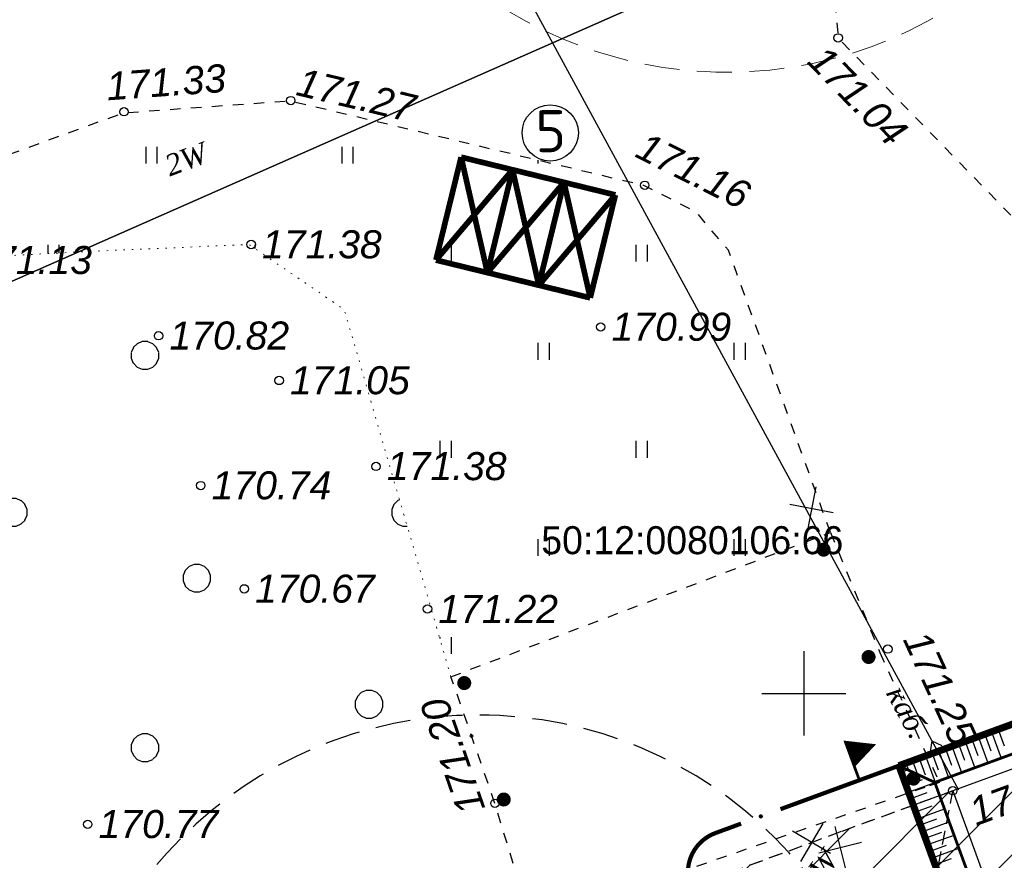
# Model space of a CAD drawing. Header units: metres. Extents: x 2193651 to 2201499, y 493187 to 494493.
# Tile 60 of 76: x 2200140 to 2200210, y 493678 to 493738. Entities that reach past the tile are written whole.
import ezdxf
from ezdxf.enums import TextEntityAlignment as Align

# ---------------------------------------------------------------- set-up
doc = ezdxf.new("R2010")
doc.units = ezdxf.units.M
doc.set_wipeout_variables(frame=1)
for name, pattern in [('1.5_1.5', [1.5, 0.75, -0.75]), ('2_1', [1.5, 1, -0.5]), ('366', [0.55, 0.05, -0.5]), ('H', [0.375, 0.25, -0.125]), ('HIDDEN', [0.375, 0.25, -0.125])]:
    doc.linetypes.add(name, pattern=pattern)
for name, color, linetype in [('10474-1', 7, 'Continuous'), ('15._Разрез 2-2_2_Cuts', 7, 'Continuous'), ('_ПОДСНОС', 7, 'Continuous'), ('contur_line_building', 7, 'Continuous'), ('contur_line_road', 7, 'Continuous'), ('graph_building', 7, 'Continuous'), ('grid_XY', 74, 'Continuous'), ('Labels', 7, 'Continuous'), ('net_electro', 1, 'Continuous'), ('p', 7, 'Continuous'), ('relief_point', 7, 'Continuous'), ('z_text_net_electro', 7, 'Continuous'), ('z_text_relief_point', 7, 'Continuous')]:
    doc.layers.add(name, color=color, linetype=linetype)
doc.layers.add('_крестик', color=10, linetype='Continuous', lineweight=35)
doc.layers.add('contur_line', color=7, linetype='Continuous', lineweight=20)
doc.layers.add('x_polygon', color=7, linetype='Continuous', true_color=0xffffff)
doc.styles.add('Bm-431', font='timesi.ttf')
doc.styles.add('D-131', font='ariali.ttf')
doc.styles.add('стиль1', font='isocpeur.ttf', dxfattribs={"width": 0.9})
pattern_1 = [(270, (-2190797.488, -493802.634), (14, -14), [1.2, -12.8]), (270, (-2190796.688, -493802.634), (14, -14), [1.2, -12.8]), (270, (-2190803.688, -493795.634), (14, -14), [1.2, -12.8]), (270, (-2190804.488, -493795.634), (14, -14), [1.2, -12.8])]

# ---------------------------------------------------------------- blocks, each defined once
blk = doc.blocks.new('ыероекыокеыокеыоы')
at = {"lineweight": 20}
h = blk.add_hatch(dxfattribs=at)
h.set_pattern_fill('ANSI31', color=2)
h.paths.add_polyline_path([(2197667.897, 493735.973), (2197588.481, 493706.682), (2197596.556, 493684.788), (2197675.972, 493714.079)])
h.paths.add_polyline_path([(2197678.911, 493731.723), (2197666.125, 493742.311), (2197667.897, 493735.973), (2197675.695, 493714.83)])
h.paths.add_polyline_path([(2197692.034, 493720.856), (2197678.911, 493731.723), (2197675.695, 493714.83)])
h.paths.add_polyline_path([(2197682.039, 493748.148), (2197678.911, 493731.723), (2197692.034, 493720.856), (2197690.002, 493726.369)])
h.paths.add_polyline_path([(2197682.039, 493748.148), (2197674.134, 493745.268), (2197666.125, 493742.311), (2197678.911, 493731.723)])
h.paths.add_polyline_path([(2197679.767, 493715.479), (2197679.49, 493716.23), (2197675.695, 493714.83), (2197675.972, 493714.079)])
h.paths.add_polyline_path([(2197679.959, 493716.403), (2197679.49, 493716.23), (2197679.767, 493715.479), (2197680.236, 493715.652)], flags=17)
h.paths.add_polyline_path([(2197687.273, 493718.247), (2197686.996, 493718.998), (2197679.959, 493716.403), (2197680.236, 493715.652)], flags=17)
h.paths.add_polyline_path([(2197687.465, 493719.171), (2197686.996, 493718.998), (2197687.273, 493718.247), (2197687.742, 493718.42)], flags=17)
h.paths.add_polyline_path([(2197693.061, 493720.382), (2197692.151, 493722.85), (2197691.401, 493722.574), (2197692.034, 493720.856), (2197687.465, 493719.171), (2197687.742, 493718.42)])
h.paths.add_polyline_path([(2197692.151, 493722.85), (2197691.996, 493723.273), (2197691.245, 493722.996), (2197691.401, 493722.574)])
h.paths.add_polyline_path([(2197690.753, 493726.644), (2197690.002, 493726.369), (2197691.245, 493722.996), (2197691.996, 493723.273)], flags=17)
h.paths.add_polyline_path([(2197742.632, 493745.614), (2197734.669, 493767.392), (2197682.039, 493748.148), (2197690.002, 493726.369), (2197690.753, 493726.646), (2197690.753, 493726.644)])
h.paths.add_polyline_path([(2197742.813, 493770.37), (2197734.669, 493767.392), (2197742.632, 493745.614), (2197750.776, 493748.591)])
at = {"layer": '_ПОДСНОС', "color": 7, "linetype": '2_1'}
blk.add_line((2197675.695, 493714.83, 342.76), (2197682.039, 493748.148, 342.76), dxfattribs=at)
at = {"layer": '_ПОДСНОС', "color": 7, "lineweight": 30, "flags": 128}
blk.add_lwpolyline([(2197742.632, 493745.614), (2197734.669, 493767.392), (2197682.039, 493748.148), (2197690.002, 493726.369)], close=True, dxfattribs=at)
at = {"layer": '_ПОДСНОС', "color": 7, "linetype": '2_1', "elevation": -366.2}
blk.add_lwpolyline([(2197667.897, 493735.973), (2197666.125, 493742.311), (2197674.134, 493745.268), (2197682.039, 493748.148)], dxfattribs=at)
blk = doc.blocks.new('бьтимса')
at = {"layer": '15._Разрез 2-2_2_Cuts', "color": 84, "const_width": 0.405}
for points in [[(751.241, 19247.142), (752.407, 19250.738)], [(752.407, 19250.738), (759.598, 19248.404)], [(752.407, 19250.738), (758.431, 19244.809)], [(751.241, 19247.142), (759.598, 19248.404)], [(758.431, 19244.809), (759.598, 19248.404)], [(750.074, 19243.547), (751.241, 19247.142)], [(751.241, 19247.142), (758.431, 19244.809)], [(751.241, 19247.142), (757.265, 19241.214)], [(750.074, 19243.547), (758.431, 19244.809)], [(757.265, 19241.214), (758.431, 19244.809)], [(748.907, 19239.951), (750.074, 19243.547)], [(750.074, 19243.547), (757.265, 19241.214)], [(750.074, 19243.547), (757.265, 19241.214)], [(750.074, 19243.547), (756.098, 19237.618)], [(748.907, 19239.951), (757.265, 19241.214)], [(756.098, 19237.618), (757.265, 19241.214)], [(748.907, 19239.951), (756.098, 19237.618)]]:
    blk.add_lwpolyline(points, dxfattribs=at)
blk = doc.blocks.new('шнгщощ')
at = {"color": 34, "linetype": 'HIDDEN', "lineweight": 60, "ltscale": 5, "const_width": 0.202}
for points in [[(2194952.442, 493699.903), (2194970.469, 493706.552), (2194968.162, 493712.811), (2195019.1, 493731.436), (2195028.183, 493734.757), (2195019.532, 493758.414), (2195010.45, 493755.093), (2194956.88, 493735.505), (2194964.843, 493713.727), (2194950.362, 493708.432), (2194944.613, 493724.019), (2194863.321, 493694.036), (2194872.088, 493670.266), (2194952.442, 493699.903)], [(2194956.88, 493735.505), (2194954.315, 493736.697)]]:
    blk.add_lwpolyline(points, dxfattribs=at)
at = {"color": 34, "linetype": 'Continuous', "lineweight": 25, "const_width": 0.5, "flags": 128}
for points in [[(2195009.763, 493756.972), (2194954.315, 493736.697)], [(2194954.315, 493736.697), (2194961.454, 493717.172)]]:
    blk.add_lwpolyline(points, dxfattribs=at)
at = {"color": 34, "linetype": 'Continuous', "lineweight": 25, "flags": 128}
for points in [[(2194959.986, 493738.771), (2194960.673, 493736.892)], [(2194960.456, 493738.942), (2194960.885, 493737.768)], [(2194960.925, 493739.114), (2194961.612, 493737.236)], [(2194961.395, 493739.286), (2194961.824, 493738.112)], [(2194958.108, 493738.084), (2194958.795, 493736.206)], [(2194958.577, 493738.256), (2194959.007, 493737.082)], [(2194959.047, 493738.427), (2194959.734, 493736.549)], [(2194959.516, 493738.599), (2194959.946, 493737.425)], [(2194954.315, 493736.697), (2194956.663, 493737.556)], [(2194956.229, 493737.397), (2194956.916, 493735.519)], [(2194956.699, 493737.569), (2194957.128, 493736.395)], [(2194957.168, 493737.74), (2194957.855, 493735.862)], [(2194957.638, 493737.912), (2194958.067, 493736.738)], [(2194954.821, 493736.882), (2194955.005, 493736.376)], [(2194955.29, 493737.054), (2194955.647, 493736.078)], [(2194955.76, 493737.225), (2194956.189, 493736.051)], [(2194954.487, 493736.227), (2194954.956, 493736.399)], [(2194954.658, 493735.758), (2194955.597, 493736.101)], [(2194954.83, 493735.288), (2194956.004, 493735.718)], [(2194955.002, 493734.819), (2194956.88, 493735.506)], [(2194955.173, 493734.349), (2194956.347, 493734.778)], [(2194955.345, 493733.879), (2194957.223, 493734.566)], [(2194955.517, 493733.41), (2194956.691, 493733.839)], [(2194955.689, 493732.94), (2194957.567, 493733.627)], [(2194955.86, 493732.471), (2194957.034, 493732.9)], [(2194956.032, 493732.001), (2194957.91, 493732.688)], [(2194956.204, 493731.531), (2194957.378, 493731.961)], [(2194956.375, 493731.062), (2194958.254, 493731.749)], [(2194956.547, 493730.592), (2194957.721, 493731.022)], [(2194956.719, 493730.123), (2194958.597, 493730.81)], [(2194956.89, 493729.653), (2194958.064, 493730.082)]]:
    blk.add_lwpolyline(points, dxfattribs=at)
blk = doc.blocks.new('фкцупфукпфукпфукфуп')
at = {"layer": '_крестик', "color": 7, "linetype": 'Continuous', "lineweight": 25, "ltscale": 0.4}
for p, q in [((16823.484, 10797.698), (16821.774, 10795.062)), ((16823.947, 10795.525), (16821.311, 10797.235))]:
    blk.add_line(p, q, dxfattribs=at)
blk = doc.blocks.new('ыекроекыоекыоеклвлнев')
at = {"color": 1, "linetype": 'Continuous', "lineweight": 0, "flags": 128}
blk.add_lwpolyline([(2197675.374, 493748.899, 0.2, 0.2, 0), (2197674.685, 493750.777, 2, 0, 0), (2197676.563, 493751.465, 0, 0, 0)], format="xyseb", dxfattribs=at)
at = {"color": 1, "linetype": 'Continuous', "lineweight": 0, "const_width": 0.3, "flags": 128}
for points in [[(2197685.431, 493752.583), (2197681.007, 493750.965)], [(2197681.007, 493750.965), (2197669.741, 493746.833)], [(2197666.924, 493745.799), (2197665.092, 493745.127)]]:
    blk.add_lwpolyline(points, dxfattribs=at)
at = {"color": 1, "linetype": 'Continuous', "lineweight": 0, "const_width": 0.147, "flags": 128}
blk.add_lwpolyline([(2197668.256, 493746.316, 1), (2197668.409, 493746.316, 1)], format="xyb", close=True, dxfattribs=at)
at = {"color": 1, "linetype": 'Continuous', "lineweight": 0, "const_width": 0.3, "flags": 128}
blk.add_lwpolyline([(2197665.092, 493745.127, 0.391257), (2197663.236, 493741.503, 0.391257)], format="xyb", dxfattribs=at)
blk = doc.blocks.new('ыекокеыоыкеоекыоыке')
at = {"color": 7, "linetype": 'H', "lineweight": 0, "ltscale": 10}
blk.add_circle((2196461.767, 493503.882), 30, dxfattribs=at)
blk = doc.blocks.new('фкркорыекоыке')
at = {"color": 7, "linetype": 'H', "ltscale": 10}
blk.add_circle((2196374.747, 493506.327), 30, dxfattribs=at)
blk = doc.blocks.new('330')
h = blk.add_hatch(color=0)
edge = h.paths.add_edge_path()
edge.add_arc((0, 0), 0.15, 0, 360.0003)
at = {"color": 0}
blk.add_circle((0, 0), 0.15, dxfattribs=at)
blk = doc.blocks.new('12')
at = {"color": 251, "true_color": 0x5d5d5d}
for points in [[(0, 1.5), (0, -1.5)], [(-1.5, 0), (1.5, 0)]]:
    blk.add_lwpolyline(points, dxfattribs=at)
blk = doc.blocks.new('ж9итдщд')
at = {"lineweight": 25, "true_color": 0x5d5d5d}
h = blk.add_hatch(color=251, dxfattribs=at)
edge = h.paths.add_edge_path()
edge.add_arc((2197171.791, 493687.321), 0.1, 0, 360.00027)
h = blk.add_hatch(color=251, dxfattribs=at)
edge = h.paths.add_edge_path()
edge.add_arc((2197171.791, 493687.321), 0.1, 0, 360.00027)
at = {"layer": 'x_polygon', "true_color": 0x5d5d5d}
h = blk.add_hatch(dxfattribs=at)
h.set_pattern_fill('401', color=251, style=0, pattern_type=2)
h.set_pattern_definition(pattern_1)
h.paths.add_polyline_path([(2197118.482, 493878.579), (2197153.648, 493898.093), (2197179.149, 493851.456), (2197191.293, 493827.437), (2197156.41, 493808.18), (2197141.866, 493834.845), (2197115.549, 493820.299), (2197088.947, 493805.868), (2197087.843, 493802.918), (2197095.857, 493787.362), (2197094.249, 493786.637), (2197054.902, 493766.604), (2197062.952, 493752.316), (2197074.418, 493731.8), (2197081.834, 493718.572), (2197082.946, 493716.18), (2197115.371, 493729.758), (2197156.325, 493746.317), (2197158.292, 493750.935), (2197146.894, 493774.522), (2197150.992, 493776.819), (2197154.214, 493778.586), (2197149.331, 493787.272), (2197191.307, 493810.866), (2197204.441, 493787.498), (2197202.71, 493786.525), (2197193.684, 493781.451), (2197198.501, 493773.487), (2197203.229, 493765.956), (2197220.887, 493779.059), (2197223.466, 493784.604), (2197220.109, 493782.854), (2197216.316, 493790.13), (2197216.296, 493790.167), (2197202.496, 493816.639), (2197217.245, 493824.328), (2197231.046, 493797.856), (2197234.858, 493790.543), (2197225.855, 493785.849), (2197222.396, 493777.855), (2197204.346, 493764.276), (2197208.896, 493757.456), (2197207.633, 493748.822), (2197197.503, 493742.147), (2197197.971, 493737.142), (2197215.366, 493719.3), (2197218.51, 493725.447), (2197213.317, 493733.658), (2197217.524, 493736.319), (2197222.717, 493728.108), (2197225.489, 493725.294), (2197227.716, 493729.811), (2197245.73, 493721.329), (2197239.7, 493705.205), (2197245.095, 493702.748), (2197249.406, 493703.864), (2197258.781, 493702.658), (2197266.925, 493705.636), (2197274.888, 493683.857), (2197266.745, 493680.879), (2197214.866, 493661.91), (2197217.173, 493655.648), (2197217.961, 493655.866), (2197218.525, 493654.179), (2197216.583, 493653.413), (2197201.074, 493647.616), (2197121.758, 493619.02), (2197119.669, 493618.289), (2197120.488, 493616.839), (2197131.225, 493620.208), (2197217.523, 493652.099), (2197288.715, 493682.079), (2197288.076, 493683.499), (2197276.666, 493709.379), (2197261.618, 493744.218), (2197251.129, 493769.249), (2197240.337, 493794.063), (2197212.675, 493855.295), (2197200.544, 493881.183), (2197191.485, 493902.379), (2197185.027, 493917.047), (2197167.95, 493955.707), (2197156.902, 493981.864), (2197136.663, 494027.138), (2197120.074, 494062.773), (2197117.454, 494073.952), (2197111.652, 494083.584), (2197105.823, 494086.643), (2197100.981, 494086.533), (2197082.342, 494075.207), (2197062.368, 494062.736), (2197061.419, 494054.933), (2197072.314, 494060.082), (2197072.748, 494048.752), (2197072.969, 494042.992), (2197070.842, 494034.494), (2197047.705, 494019.542), (2197030.256, 494007.393), (2197025.72, 494004.235), (2196987.865, 493986.28), (2196960.221, 493976.996), (2196946.217, 493975.093), (2196938.054, 493977.725), (2196972.344, 493915.614), (2196974.835, 493916.96), (2196973.744, 493919.712), (2196981.258, 493923.95), (2196983.588, 493920.049), (2196987.038, 493921.93), (2196985.14, 493925.398), (2196992.807, 493929.533), (2197006.927, 493937.066), (2197008.94, 493935.689), (2197011.766, 493935.096), (2197020.077, 493939.307), (2197018.451, 493942.095), (2197016.216, 493946.03), (2197010.177, 493942.6), (2197011.013, 493941.129), (2197010.065, 493940.591), (2197007.895, 493944.411), (2197004.127, 493942.271), (2197003.485, 493943.4), (2197005.12, 493944.329), (2196999.712, 493953.849), (2196998.317, 493953.057), (2196997.632, 493954.264), (2197001.338, 493956.369), (2196998.888, 493960.682), (2196999.956, 493961.289), (2197000.902, 493959.623), (2197004.747, 493961.807), (2197001.67, 493967.225), (2197002.743, 493967.835), (2197003.678, 493966.189), (2197006.534, 493967.812), (2197004.592, 493971.231), (2197009.468, 493974.001), (2197011.41, 493970.582), (2197013.778, 493971.926), (2197012.914, 493973.448), (2197013.984, 493974.056), (2197017.015, 493968.72), (2197020.92, 493970.938), (2197020.048, 493972.473), (2197021.145, 493973.096), (2197023.591, 493968.791), (2197026.982, 493970.717), (2197027.627, 493969.582), (2197026.27, 493968.811), (2197031.717, 493959.223), (2197033.074, 493959.994), (2197033.688, 493958.913), (2197030.014, 493956.827), (2197032.2, 493952.978), (2197031.271, 493952.45), (2197030.451, 493953.894), (2197024.293, 493950.397), (2197026.434, 493946.629), (2197028.117, 493943.706), (2197031.206, 493943.296), (2197033.573, 493941.369), (2197034.507, 493938.252), (2197034.218, 493935.999), (2197032.997, 493934.074), (2197014.957, 493923.529), (2196997.054, 493911.862), (2196996.346, 493912.994), (2196982.56, 493903.999), (2196980.925, 493906.336), (2196978.365, 493904.708), (2196983.48, 493895.442), (2196993.596, 493877.201), (2197003.95, 493881.948), (2197015.711, 493881.575), (2197026.092, 493868.959), (2197033.594, 493864.764), (2197042.104, 493868.291), (2197054.771, 493873.984), (2197062.204, 493875.586), (2197076.186, 493872.188), (2197085.883, 493867.4), (2197112.021, 493821.398), (2197114.777, 493822.475), (2197092.307, 493863.811)])
h.paths.add_polyline_path([(2197073.233, 494000.543), (2197078.907, 494003.804), (2197082.94, 493996.788), (2197077.265, 493993.526)])
h.paths.add_polyline_path([(2197126.717, 493940.088), (2197128.655, 493934.81), (2197122.639, 493932.601), (2197120.701, 493937.879), (2197119.061, 493937.261), (2197116.577, 493943.323), (2197114.859, 493942.619), (2197108.468, 493958.215), (2197117.733, 493962.012)])
h.paths.add_polyline_path([(2197208.989, 493775.811), (2197200.995, 493770.766), (2197198.013, 493775.622), (2197206.162, 493780.634), (2197207.169, 493781.253), (2197210.156, 493776.547)])
h.paths.add_polyline_path([(2197160.883, 493935.198), (2197164.786, 493937.264), (2197167.426, 493932.278), (2197163.524, 493930.212)])
h.paths.add_polyline_path([(2197233.748, 493736.041), (2197231.117, 493740.756), (2197238.554, 493744.906), (2197241.185, 493740.191)])
h.paths.add_polyline_path([(2197239.083, 493774.394), (2197241.03, 493770.289), (2197235.381, 493767.609), (2197233.434, 493771.714)])
h.paths.add_polyline_path([(2197208.304, 493837.598), (2197212.116, 493839.811), (2197215.059, 493834.742), (2197211.247, 493832.529)])
h.paths.add_polyline_path([(2197076.563, 493984.242), (2197077.321, 493982.392), (2197075.471, 493981.633), (2197074.712, 493983.484)])
h = blk.add_hatch(dxfattribs=at)
h.set_pattern_fill('401', color=251, style=0, pattern_type=2)
h.set_pattern_definition(pattern_1)
h.paths.add_polyline_path([(2197170.323, 493691.548), (2197197.417, 493701.844), (2197190.132, 493721.998), (2197187.812, 493724.736), (2197184.087, 493726.608), (2197158.772, 493732.656), (2197146.945, 493731.804), (2197112.266, 493719.197), (2197072.294, 493703.572), (2197074.592, 493695.727), (2197098.568, 493654.439), (2197107.089, 493641.565), (2197115.934, 493645.013), (2197109.194, 493652.564), (2197096.563, 493667.906), (2197085.643, 493685.241), (2197083.261, 493689.876), (2197090.736, 493702.739), (2197095.467, 493703.434), (2197110.263, 493711.966), (2197117.538, 493714.811), (2197135.363, 493721.424), (2197144.378, 493721.902), (2197155.905, 493722.4), (2197162.698, 493717.755)])
h = blk.add_hatch(dxfattribs=at)
h.set_pattern_fill('368', color=251, style=0, pattern_type=2)
h.set_pattern_definition([(180, (2197056.58, 493690.48), (-28, -28), [0.39, -27.61]), (157.3801, (2197056.941, 493690.3306), (-195.99995, 84.00012), [0.39, -363.61]), (135, (2197057.217, 493690.055), (-28, 56), [0.396, -39.202]), (112.6199, (2197057.3661, 493689.6942), (-84.00012, 195.99995), [0.39, -363.61]), (90, (2197057.366, 493689.304), (-28, 28), [0.39, -27.61]), (67.3801, (2197057.2168, 493688.9436), (84.00012, 195.99995), [0.39, -363.61]), (45, (2197056.94, 493688.668), (28, 56), [0.396, -39.202]), (22.6199, (2197056.5804, 493688.5184), (195.99995, 84.00012), [0.39, -363.61]), (0, (2197056.19, 493688.518), (28, 28), [0.39, -27.61]), (337.3801, (2197055.8298, 493688.6677), (195.99995, -84.00012), [0.39, -363.61]), (315, (2197055.554, 493688.944), (28, -56), [0.396, -39.202]), (292.6199, (2197055.4046, 493689.304), (84.00012, -195.99995), [0.39, -363.61]), (270, (2197055.405, 493689.694), (28, -28), [0.39, -27.61]), (247.3801, (2197055.5539, 493690.0547), (-84.00012, -195.99995), [0.39, -363.61]), (225, (2197055.83, 493690.33), (-28, -56), [0.396, -39.202]), (202.6199, (2197056.1903, 493690.48), (-195.99995, -84.00012), [0.39, -363.61]), (180, (2197040.58, 493687.38), (-28, -28), [0.39, -27.61]), (157.3801, (2197040.941, 493687.2306), (-195.99995, 84.00012), [0.39, -363.61]), (135, (2197041.217, 493686.955), (-28, 56), [0.396, -39.202]), (112.6199, (2197041.3661, 493686.5942), (-84.00012, 195.99995), [0.39, -363.61]), (90, (2197041.366, 493686.204), (-28, 28), [0.39, -27.61]), (67.3801, (2197041.2168, 493685.8436), (84.00012, 195.99995), [0.39, -363.61]), (45, (2197040.94, 493685.568), (28, 56), [0.396, -39.202]), (22.6199, (2197040.5804, 493685.4184), (195.99995, 84.00012), [0.39, -363.61]), (0, (2197040.19, 493685.418), (28, 28), [0.39, -27.61]), (337.3801, (2197039.8298, 493685.5677), (195.99995, -84.00012), [0.39, -363.61]), (315, (2197039.554, 493685.844), (28, -56), [0.396, -39.202]), (292.6199, (2197039.4046, 493686.204), (84.00012, -195.99995), [0.39, -363.61]), (270, (2197039.405, 493686.594), (28, -28), [0.39, -27.61]), (247.3801, (2197039.5539, 493686.9547), (-84.00012, -195.99995), [0.39, -363.61]), (225, (2197039.83, 493687.23), (-28, -56), [0.396, -39.202]), (202.6199, (2197040.1903, 493687.38), (-195.99995, -84.00012), [0.39, -363.61]), (180, (2197059.18, 493676.18), (-28, -28), [0.39, -27.61]), (157.3801, (2197059.541, 493676.0306), (-195.99995, 84.00012), [0.39, -363.61]), (135, (2197059.817, 493675.755), (-28, 56), [0.396, -39.202]), (112.6199, (2197059.9661, 493675.3942), (-84.00012, 195.99995), [0.39, -363.61]), (90, (2197059.966, 493675.004), (-28, 28), [0.39, -27.61]), (67.3801, (2197059.8168, 493674.6436), (84.00012, 195.99995), [0.39, -363.61]), (45, (2197059.54, 493674.368), (28, 56), [0.396, -39.202]), (22.6199, (2197059.1804, 493674.2184), (195.99995, 84.00012), [0.39, -363.61]), (0, (2197058.79, 493674.218), (28, 28), [0.39, -27.61]), (337.3801, (2197058.4298, 493674.3677), (195.99995, -84.00012), [0.39, -363.61]), (315, (2197058.154, 493674.644), (28, -56), [0.396, -39.202]), (292.6199, (2197058.0046, 493675.004), (84.00012, -195.99995), [0.39, -363.61]), (270, (2197058.005, 493675.394), (28, -28), [0.39, -27.61]), (247.3801, (2197058.1539, 493675.7547), (-84.00012, -195.99995), [0.39, -363.61]), (225, (2197058.43, 493676.03), (-28, -56), [0.396, -39.202]), (202.6199, (2197058.7903, 493676.18), (-195.99995, -84.00012), [0.39, -363.61]), (180, (2197044.28, 493671.48), (-28, -28), [0.39, -27.61]), (157.3801, (2197044.641, 493671.3306), (-195.99995, 84.00012), [0.39, -363.61]), (135, (2197044.917, 493671.055), (-28, 56), [0.396, -39.202]), (112.6199, (2197045.0661, 493670.6942), (-84.00012, 195.99995), [0.39, -363.61]), (90, (2197045.066, 493670.304), (-28, 28), [0.39, -27.61]), (67.3801, (2197044.9168, 493669.9436), (84.00012, 195.99995), [0.39, -363.61]), (45, (2197044.64, 493669.668), (28, 56), [0.396, -39.202]), (22.6199, (2197044.2804, 493669.5184), (195.99995, 84.00012), [0.39, -363.61]), (0, (2197043.89, 493669.518), (28, 28), [0.39, -27.61]), (337.3801, (2197043.5298, 493669.6677), (195.99995, -84.00012), [0.39, -363.61]), (315, (2197043.254, 493669.944), (28, -56), [0.396, -39.202]), (292.6199, (2197043.1046, 493670.304), (84.00012, -195.99995), [0.39, -363.61]), (270, (2197043.105, 493670.694), (28, -28), [0.39, -27.61]), (247.3801, (2197043.2539, 493671.0547), (-84.00012, -195.99995), [0.39, -363.61]), (225, (2197043.53, 493671.33), (-28, -56), [0.396, -39.202]), (202.6199, (2197043.8903, 493671.48), (-195.99995, -84.00012), [0.39, -363.61])])
h.paths.add_polyline_path([(2197170.323, 493691.548), (2197162.698, 493717.755), (2197155.905, 493722.4), (2197144.378, 493721.902), (2197135.363, 493721.424), (2197117.538, 493714.811), (2197110.263, 493711.966), (2197095.467, 493703.434), (2197090.736, 493702.739), (2197083.261, 493689.876), (2197085.643, 493685.241), (2197096.563, 493667.906), (2197109.194, 493652.564), (2197115.934, 493645.013), (2197140.767, 493654.693), (2197177.593, 493668.471), (2197176.069, 493673.924), (2197173.46, 493682.515)])
at = {"color": 251, "linetype": 'Continuous', "lineweight": 25, "true_color": 0x5d5d5d, "const_width": 0.5, "elevation": 342.72}
for points in [[(2197196.679, 493700.621, 1), (2197197.179, 493700.616, 1)], [(2197199.891, 493692.962, 1), (2197200.391, 493692.957, 1)], [(2197171.019, 493691.102, 1), (2197171.519, 493691.097, 1)], [(2197203.093, 493684.283, 1), (2197203.593, 493684.278, 1)], [(2197173.84, 493682.791, 1), (2197174.34, 493682.785, 1)]]:
    blk.add_lwpolyline(points, format="xyb", close=True, dxfattribs=at)
at = {"color": 251, "lineweight": 25, "true_color": 0x5d5d5d}
for points in [[(2197204.652, 493686.984), (2197204.532, 493686.193)], [(2197204.652, 493686.984), (2197205.38, 493686.654)], [(2197204.652, 493686.984), (2197206.562, 493683.469)]]:
    blk.add_lwpolyline(points, dxfattribs=at)
blk.add_circle((2197171.791, 493687.321), 0.1, dxfattribs=at)
blk.add_circle((2197171.791, 493687.321), 0.1, dxfattribs=at)
at = {"layer": '10474-1', "color": 251, "linetype": 'Continuous', "true_color": 0x5d5d5d, "elevation": 342, "flags": 128}
blk.add_lwpolyline([(2197206.151, 493683.414), (2197205.565, 493683.2)], dxfattribs=at)
at = {"layer": 'contur_line', "color": 251, "linetype": '366', "true_color": 0x5d5d5d, "flags": 128}
blk.add_lwpolyline([(2197170.323, 493691.548), (2197162.698, 493717.755), (2197155.905, 493722.4), (2197144.378, 493721.902), (2197135.363, 493721.424), (2197117.538, 493714.811), (2197110.263, 493711.966), (2197095.467, 493703.434), (2197090.736, 493702.739), (2197083.261, 493689.876), (2197085.643, 493685.241), (2197096.563, 493667.906), (2197109.194, 493652.564), (2197115.934, 493645.013)], dxfattribs=at)
at = {"layer": 'contur_line_building', "color": 251, "lineweight": 30, "true_color": 0x5d5d5d}
blk.add_lwpolyline([(2197266.745, 493680.879), (2197258.781, 493702.658), (2197206.151, 493683.414), (2197214.114, 493661.635)], close=True, dxfattribs=at)
at = {"layer": 'contur_line_road', "color": 251, "linetype": '1.5_1.5', "true_color": 0x5d5d5d, "flags": 128}
for points in [[(2197204.346, 493764.276), (2197208.896, 493757.456), (2197207.633, 493748.822), (2197197.503, 493742.147), (2197197.971, 493737.142), (2197215.366, 493719.3), (2197218.51, 493725.447)], [(2197107.089, 493641.565), (2197098.568, 493654.439), (2197074.592, 493695.727), (2197072.294, 493703.572), (2197112.266, 493719.197), (2197146.945, 493731.804), (2197158.862, 493732.662)], [(2197197.417, 493701.844), (2197190.132, 493721.998), (2197187.812, 493724.736), (2197184.087, 493726.608), (2197158.904, 493732.624)]]:
    blk.add_lwpolyline(points, dxfattribs=at)
at = {"layer": 'contur_line_road', "color": 251, "linetype": '1.5_1.5', "true_color": 0x5d5d5d}
for points in [[(2197170.323, 493691.548), (2197197.417, 493701.844), (2197200.943, 493693.277), (2197205.193, 493684.01), (2197204.164, 493683.653), (2197176.069, 493673.924), (2197173.46, 493682.515), (2197170.323, 493691.548)], [(2197192.009, 493671.239), (2197190.237, 493677.577), (2197198.246, 493680.533), (2197206.151, 493683.414)]]:
    blk.add_lwpolyline(points, dxfattribs=at)
at = {"layer": 'graph_building', "color": 251, "linetype": '2_1', "true_color": 0x5d5d5d}
blk.add_line((2197199.807, 493650.096, 342.76), (2197206.151, 493683.414, 342.76), dxfattribs=at)
at = {"layer": 'net_electro', "color": 251, "true_color": 0x5d5d5d}
blk.add_lwpolyline([(2197162.744, 493764.093), (2197206.562, 493683.469)], dxfattribs=at)
at = {"layer": 'p', "color": 251, "linetype": 'Continuous', "true_color": 0x5d5d5d}
for points in [[(2197058.832, 493711.546), (2196916.872, 493986.026), (2196938.352, 493996.266), (2197077.052, 494062.026), (2197090.832, 494068.346), (2197096.932, 494064.246), (2197117.372, 494073.526), (2197223.472, 493831.266), (2197197.612, 493817.826), (2197228.012, 493759.046), (2197070.252, 493689.486)], [(2197070.252, 493689.486), (2197228.012, 493759.046), (2197197.612, 493817.826), (2197223.472, 493831.266), (2197304.852, 493645.426), (2197131.352, 493571.326)]]:
    blk.add_lwpolyline(points, close=True, dxfattribs=at)
at = {"layer": 'grid_XY', "color": 251, "true_color": 0x5d5d5d, "xscale": 2, "yscale": 2, "zscale": 2, "row_count": 14, "column_count": 13, "row_spacing": 100, "column_spacing": 100}
blk.add_blockref('12', (2196295.512, 493190.366), dxfattribs=at)
at = {"layer": 'relief_point', "color": 251, "true_color": 0x5d5d5d, "xscale": 2, "yscale": 2, "zscale": 2, "rotation": 359.4021428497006}
for p in [(2197197.971, 493737.142, 342.08), (2197158.882, 493732.67, 342.54), (2197146.973, 493731.874, 342.66), (2197184.16, 493726.626, 342.32), (2197156.055, 493722.399, 342.76), (2197181.011, 493716.513, 341.98), (2197149.446, 493715.887, 341.64), (2197158.054, 493712.697, 342.1), (2197164.97, 493706.565, 342.76), (2197152.455, 493705.195, 341.48), (2197155.558, 493697.822, 341.34), (2197168.644, 493696.386, 342.44), (2197201.516, 493693.523, 342.5), (2197206.151, 493683.414, 342.28), (2197173.46, 493682.515, 342.4), (2197144.382, 493681.018, 341.54)]:
    blk.add_blockref('330', p, dxfattribs=at)
at = {"layer": 'Labels', "color": 251, "true_color": 0x5d5d5d}
blk.add_text('50:12:0080106:66', height=2, dxfattribs=at).set_placement((2197187.552, 493701.296), align=Align.MIDDLE_CENTER)
at = {"layer": 'z_text_net_electro', "color": 251, "true_color": 0x5d5d5d, "style": 'Bm-431'}
for s, rotation, p in [('2W', 20.76689, (2197150.251, 493727.251)), ('каб. ', 298.52318, (2197201.346, 493690.383)), ('W', 53.0672, (2197196.933, 493676.958, -366.2))]:
    blk.add_text(s, height=1.5, rotation=rotation, dxfattribs=at).set_placement(p)
at = {"layer": 'z_text_relief_point', "color": 251, "true_color": 0x5d5d5d, "style": 'D-131'}
for s, rotation, p in [(' 171.04', 314.27207, (2197195.139, 493735.947, 342.08)), (' 171.33', 4.11853, (2197145.014, 493732.632, 342.66)), (' 171.27', 346.56434, (2197158.418, 493733.263, 342.54)), (' 171.16', 333.30629, (2197182.675, 493729.051, 342.32)), (' 171.25', 294.63982, (2197202.246, 493694.91, 342.5)), (' 171.20', 109.14521, (2197173.045, 493681.431, 342.4)), (' 171.14', 20.02228, (2197207.073, 493680.62, 342.28))]:
    blk.add_text(s, height=2, rotation=rotation, dxfattribs=at).set_placement(p)
for s, p in [(' 171.38', (2197156.055, 493721.416, 342.76)), (' 171.13', (2197135.362, 493720.292, 342.26)), (' 170.82', (2197149.446, 493714.905, 341.64)), (' 170.99', (2197181.011, 493715.53, 341.98)), (' 171.05', (2197158.054, 493711.714, 342.1)), (' 171.38', (2197164.97, 493705.582, 342.76)), (' 170.74', (2197152.455, 493704.212, 341.48)), (' 170.67', (2197155.558, 493696.839, 341.34)), (' 171.22', (2197168.644, 493695.387, 342.44)), (' 170.77', (2197144.382, 493680.035, 341.54))]:
    blk.add_text(s, height=2, dxfattribs=at).set_placement(p)
at = {"color": 7, "lineweight": 0, "true_color": 0xffffff}
blk.add_wipeout([(2197379.001, 493517.103), (2197495.512, 493517.103), (2197495.512, 494487.366), (2196201.796, 494487.366), (2196201.796, 493187.366), (2197495.512, 493187.366), (2197495.512, 493517.103), (2196554.68, 493517.103), (2196554.68, 493858.249), (2197070.734, 494090.366), (2197224.867, 494090.366), (2197276.818, 493979.65), (2197379.001, 493803.734)], dxfattribs=at)

msp = doc.modelspace()

# ---------------------------------------------------------------- block references
at = {"color": 1, "lineweight": 100}
msp.add_blockref('ж9итдщд', (3000, 0), dxfattribs=at)

# ---------------------------------------------------------------- next in the draw order: linework, layer by layer
at = {"color": 7}
msp.add_circle((2200177.41, 493730.364, -305), 2.008, dxfattribs=at)

# ---------------------------------------------------------------- next in the draw order: block references
at = {"color": 34, "lineweight": 25}
msp.add_blockref('шнгщощ', (5247.988, -51.496), dxfattribs=at)
at = {"color": 1, "lineweight": 0}
msp.add_blockref('ыекроекыоекыоеклвлнев', (2524.112, -64.734), dxfattribs=at)
at = {"color": 1, "lineweight": 30}
msp.add_blockref('ыероекыокеыокеыоы', (2524.112, -64.734), dxfattribs=at)
at = {"color": 4, "lineweight": 158, "xscale": -1}
for name, p, rotation in [('ыекокеыоыкеоекыоыке', (1554170.72, 2650301.146), 119.3392911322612), ('фкркорыекоыке', (4432800.883, 781721.266, 342.76), 20.01545651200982)]:
    msp.add_blockref(name, p, dxfattribs=dict(at, rotation=rotation))
at = {"color": 1, "rotation": 94.22711847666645}
msp.add_blockref('бьтимса', (2219423.08, 494389.906), dxfattribs=at)
at = {"layer": '_крестик', "color": 4, "linetype": 'Continuous', "lineweight": 0}
for p, rotation in [((2188656.606, 477381.688), 22.0484899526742), ((2183878.561, 482134.09), 2.590314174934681), ((2196598.232, 474017.102), 46.93340346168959)]:
    msp.add_blockref('фкцупфукпфукпфукфуп', p, dxfattribs=dict(at, rotation=rotation))

# ---------------------------------------------------------------- next in the draw order: texts
at = {"color": 7, "style": 'стиль1'}
msp.add_text('5', height=3, dxfattribs=at).set_placement((2200176.353, 493728.989, -305))

doc.saveas('drawing.dxf')
